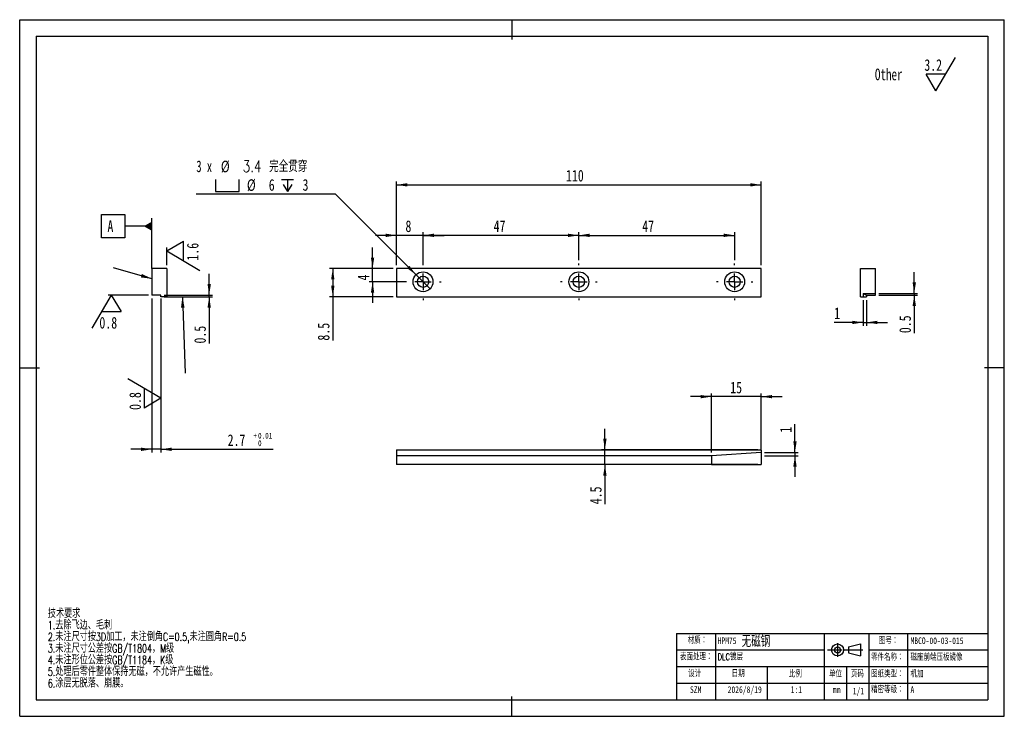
# Model space of a CAD drawing. Header units: millimetres. Extents: x 0 to 297, y 0 to 210.
import ezdxf

# ---------------------------------------------------------------- set-up
doc = ezdxf.new("R2010")
doc.units = ezdxf.units.MM
doc.linetypes.add('CENTERX2', pattern=[20.32, 12.7, -2.54, 2.54, -2.54])
doc.layers.add('中心线层', color=7, linetype='CENTERX2')
doc.layers.add('图框', color=7, linetype='Continuous')
for name, color, linetype, lineweight in [('文字层', 7, 'Continuous', 25), ('标注层', 7, 'Continuous', 25), ('符号标注层', 7, 'Continuous', 25)]:
    doc.layers.add(name, color=color, linetype=linetype, lineweight=lineweight)
doc.styles.add('SLDTEXTSTYLE0', font='TXT', dxfattribs={"width": 0.7, "bigfont": 'bigfont'})
doc.styles.add('SLDTEXTSTYLE1', font='TXT', dxfattribs={"width": 0.7})
doc.styles.add('SLDTEXTSTYLE2', font='TXT', dxfattribs={"width": 0.75, "bigfont": 'bigfont'})
doc.styles.add('SLDTEXTSTYLE3', font='TXT', dxfattribs={"width": 0.75})
doc.styles.add('SLDTEXTSTYLE4', font='TXT', dxfattribs={"width": 0.666667})
doc.dimstyles.new('SLDDIMSTYLE0', dxfattribs={"dimtxt": 3.5, "dimasz": 3.302, "dimexe": 0, "dimexo": 0.0625, "dimgap": 0.875, "dimtad": 1, "dimdec": 3, "dimrnd": 1e-09, "dimzin": 12, "dimdsep": 46, "dimtxsty": 'SLDTEXTSTYLE3', "dimsah": 1, "dimcen": 0.09, "dimadec": 0, "dimazin": 3, "dimtfac": 1, "dimtdec": 3, "dimtofl": 0, "dimtmove": 0, "dimatfit": 3, "dimfxl": 0, "dimfrac": 2, "dimtolj": 1, "dimtzin": 12, "dimarcsym": 0})
doc.dimstyles.new('SLDDIMSTYLE1', dxfattribs={"dimtxt": 3.5, "dimasz": 3.302, "dimexe": 0, "dimexo": 0.0625, "dimgap": 0.875, "dimtad": 1, "dimdec": 3, "dimrnd": 1e-09, "dimzin": 12, "dimdsep": 46, "dimtxsty": 'SLDTEXTSTYLE3', "dimsah": 1, "dimcen": 0.09, "dimadec": 0, "dimazin": 3, "dimtfac": 1, "dimtdec": 3, "dimtmove": 0, "dimatfit": 0, "dimfxl": 0, "dimfrac": 2, "dimtolj": 1, "dimtzin": 12, "dimarcsym": 0})
doc.dimstyles.new('SLDDIMSTYLE2', dxfattribs={"dimtxt": 3.5, "dimasz": 3.302, "dimexe": 0, "dimexo": 0.0625, "dimgap": 0.875, "dimtad": 0, "dimtih": 1, "dimtoh": 1, "dimdec": 1, "dimrnd": 1e-09, "dimzin": 12, "dimdsep": 46, "dimtxsty": 'SLDTEXTSTYLE3', "dimblk1": 'NONE', "dimsah": 1, "dimcen": 0, "dimadec": 0, "dimazin": 3, "dimtfac": 1, "dimtdec": 3, "dimtmove": 0, "dimatfit": 3, "dimldrblk": 'NONE', "dimfxl": 0, "dimfrac": 2, "dimtolj": 1, "dimtzin": 12, "dimarcsym": 0})
doc.dimstyles.new('SLDDIMSTYLE3', dxfattribs={"dimtxt": 3.5, "dimasz": 3.302, "dimexe": 0, "dimexo": 0.0625, "dimgap": 0.875, "dimtad": 1, "dimdec": 3, "dimrnd": 1e-09, "dimdsep": 46, "dimtxsty": 'SLDTEXTSTYLE3', "dimsah": 1, "dimcen": 0.09, "dimadec": 0, "dimazin": 2, "dimtfac": 1, "dimtdec": 3, "dimtmove": 0, "dimatfit": 0, "dimfxl": 0, "dimfrac": 2, "dimtolj": 1, "dimtzin": 12, "dimarcsym": 0})
doc.dimstyles.new('SLDDIMSTYLE4', dxfattribs={"dimtxt": 3.5, "dimasz": 3.302, "dimexe": 0, "dimexo": 0.0625, "dimgap": 0.875, "dimtad": 1, "dimrnd": 1e-09, "dimzin": 12, "dimdsep": 46, "dimtxsty": 'SLDTEXTSTYLE3', "dimsah": 1, "dimcen": 0.09, "dimadec": 0, "dimazin": 3, "dimtol": 1, "dimtp": 0.01, "dimtfac": 1, "dimtmove": 0, "dimatfit": 0, "dimfxl": 0, "dimfrac": 2, "dimtolj": 1, "dimarcsym": 0})
doc.dimstyles.new('SLDDIMSTYLE6', dxfattribs={"dimtxt": 0.18, "dimasz": 3.302, "dimexe": 0, "dimexo": 0.0625, "dimgap": 0, "dimtad": 0, "dimtih": 1, "dimtoh": 1, "dimdec": 0, "dimrnd": 1e-09, "dimzin": 0, "dimdsep": 46, "dimtxsty": 'Standard', "dimsah": 1, "dimcen": 0.09, "dimadec": 0, "dimazin": 0, "dimtfac": 3.302, "dimtdec": 0, "dimtofl": 0, "dimtmove": 0, "dimatfit": 3, "dimfxl": 0, "dimfrac": 2, "dimtolj": 1, "dimtzin": 0, "dimarcsym": 0})

# ---------------------------------------------------------------- blocks, each defined once
blk = doc.blocks.new('块1')
at = {"layer": '图框'}
for p, q in [((234.58, 92.12), (234.58, 85.23)), ((240.05, 90.27), (246.05, 91.77)), ((240.05, 90.27), (240.05, 87.27)), ((246.05, 91.77), (246.05, 85.77)), ((229.6, 88.84), (236.93, 88.84)), ((238.14, 88.84), (247.34, 88.84)), ((240.05, 87.27), (246.05, 85.77))]:
    blk.add_line(p, q, dxfattribs=at)
for radius in [3, 1.5]:
    blk.add_circle((234.58, 88.77), radius, dxfattribs=at)
blk = doc.blocks.new('SW_SFSYMBOL_0')
at = {"layer": '符号标注层', "color": 0}
for p, q in [((3.52, -5), (9.41, 5)), ((3.52, -5), (0.57, 0)), ((6.46, 0), (0.57, 0))]:
    blk.add_line(p, q, dxfattribs=at)
at = {"layer": '符号标注层', "color": 0, "insert": (0, 4.51), "char_height": 3.5, "attachment_point": 1, "style": 'SLDTEXTSTYLE3'}
blk.add_mtext('3.2', dxfattribs=at)
blk = doc.blocks.new('_D')
at = {"layer": '标注层'}
for p, q in [((113.66, 135.99), (113.66, 161.21)), ((223.66, 135.99), (223.66, 161.21)), ((113.66, 160.21), (223.66, 160.21))]:
    blk.add_line(p, q, dxfattribs=at)
for points in [[(113.66, 160.21), (116.96, 159.71), (116.96, 160.72)], [(223.66, 160.21), (220.36, 160.72), (220.36, 159.71)]]:
    blk.add_solid(points, dxfattribs=at)
at = {"layer": '标注层', "insert": (164.78, 164.73), "char_height": 3.5, "attachment_point": 1, "style": 'SLDTEXTSTYLE3'}
blk.add_mtext('110', dxfattribs=at)
blk = doc.blocks.new('_D_1')
at = {"layer": '标注层'}
for p, q in [((112.66, 134.99), (93.44, 134.99)), ((94.44, 134.99), (94.44, 126.49)), ((112.66, 126.49), (93.44, 126.49)), ((94.44, 126.49), (94.44, 113.26))]:
    blk.add_line(p, q, dxfattribs=at)
for points in [[(94.44, 134.99), (93.93, 131.69), (94.94, 131.69)], [(94.44, 126.49), (94.94, 129.79), (93.93, 129.79)]]:
    blk.add_solid(points, dxfattribs=at)
at = {"layer": '标注层', "insert": (89.92, 113.26), "char_height": 3.5, "attachment_point": 1, "rotation": 90, "style": 'SLDTEXTSTYLE3'}
blk.add_mtext('8.5', dxfattribs=at)
blk = doc.blocks.new('_D_2')
at = {"layer": '标注层'}
for p, q in [((113.66, 135.99), (113.66, 145.99)), ((121.66, 136.19), (121.66, 145.99)), ((113.66, 144.99), (107.31, 144.99)), ((121.66, 144.99), (113.66, 144.99)), ((121.66, 144.99), (128.01, 144.99))]:
    blk.add_line(p, q, dxfattribs=at)
for points in [[(113.66, 144.99), (110.36, 145.5), (110.36, 144.48)], [(121.66, 144.99), (124.96, 144.48), (124.96, 145.5)]]:
    blk.add_solid(points, dxfattribs=at)
at = {"layer": '标注层', "insert": (116.36, 149.5), "char_height": 3.5, "attachment_point": 1, "style": 'SLDTEXTSTYLE3'}
blk.add_mtext('8', dxfattribs=at)
blk = doc.blocks.new('_D_3')
at = {"layer": '标注层'}
for p, q in [((106.44, 134.99), (106.44, 141.34)), ((112.66, 134.99), (105.44, 134.99)), ((106.44, 130.99), (106.44, 134.99)), ((116.46, 130.99), (105.44, 130.99)), ((106.44, 130.99), (106.44, 124.64))]:
    blk.add_line(p, q, dxfattribs=at)
for points in [[(106.44, 134.99), (106.94, 138.29), (105.93, 138.29)], [(106.44, 130.99), (105.93, 127.69), (106.94, 127.69)]]:
    blk.add_solid(points, dxfattribs=at)
at = {"layer": '标注层', "insert": (101.92, 131.38), "char_height": 3.5, "attachment_point": 1, "rotation": 90, "style": 'SLDTEXTSTYLE3'}
blk.add_mtext('4', dxfattribs=at)
blk = doc.blocks.new('_D_4')
at = {"layer": '标注层'}
for p, q in [((121.66, 137.49), (121.66, 145.99)), ((168.66, 137.49), (168.66, 145.99)), ((168.66, 144.99), (121.66, 144.99))]:
    blk.add_line(p, q, dxfattribs=at)
for points in [[(121.66, 144.99), (124.96, 144.48), (124.96, 145.5)], [(168.66, 144.99), (165.36, 145.5), (165.36, 144.48)]]:
    blk.add_solid(points, dxfattribs=at)
at = {"layer": '标注层', "insert": (142.95, 149.5), "char_height": 3.5, "attachment_point": 1, "style": 'SLDTEXTSTYLE3'}
blk.add_mtext('47', dxfattribs=at)
blk = doc.blocks.new('_D_5')
at = {"layer": '标注层'}
for p, q in [((168.66, 137.49), (168.66, 145.99)), ((215.66, 137.49), (215.66, 145.99)), ((168.66, 144.99), (215.66, 144.99))]:
    blk.add_line(p, q, dxfattribs=at)
for points in [[(168.66, 144.99), (171.96, 144.48), (171.96, 145.5)], [(215.66, 144.99), (212.36, 145.5), (212.36, 144.48)]]:
    blk.add_solid(points, dxfattribs=at)
at = {"layer": '标注层', "insert": (187.78, 149.5), "char_height": 3.5, "attachment_point": 1, "style": 'SLDTEXTSTYLE3'}
blk.add_mtext('47', dxfattribs=at)
blk = doc.blocks.new('SW_SYMBOL_HOLE_SPOT')
at = {"layer": '标注层', "color": 0}
for p, q in [((0, 875), (0, 75)), ((1600, 75), (1600, 875)), ((0, 75), (1600, 75))]:
    blk.add_line(p, q, dxfattribs=at)
blk = doc.blocks.new('SW_SYMBOL_HOLE_DEPTH')
at = {"layer": '标注层', "color": 0}
for p, q in [((0, 875), (800, 875)), ((400, 875), (400, 75)), ((100, 555), (400, 75)), ((700, 555), (400, 75))]:
    blk.add_line(p, q, dxfattribs=at)
blk = doc.blocks.new('_D_6')
at = {"layer": '标注层'}
for p, q in [((95.27, 157.38), (53.27, 157.38)), ((119.54, 133.11), (95.27, 157.38)), ((123.78, 128.87), (119.54, 133.11))]:
    blk.add_line(p, q, dxfattribs=at)
blk.add_solid([(119.54, 133.11), (117.56, 135.81), (116.84, 135.09)], dxfattribs=at)
at = {"layer": '标注层', "xscale": 0.004470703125, "yscale": 0.004470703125, "zscale": 0.004470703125}
for name, p in [('SW_SYMBOL_HOLE_SPOT', (59.09, 157.87)), ('SW_SYMBOL_HOLE_DEPTH', (78.98, 157.87))]:
    blk.add_blockref(name, p, dxfattribs=at)
at = {"layer": '标注层', "char_height": 3.5, "attachment_point": 1}
for s, insert, style in [('3 x', (53.27, 167.56), 'SLDTEXTSTYLE4'), ('%%c', (60.68, 167.5), 'SLDTEXTSTYLE3'), ('3.4 完全贯穿', (67.27, 167.56), 'SLDTEXTSTYLE2'), ('%%c', (68.53, 161.89), 'SLDTEXTSTYLE3'), ('6', (75.12, 161.95), 'SLDTEXTSTYLE3'), ('3', (85.3, 161.95), 'SLDTEXTSTYLE3')]:
    blk.add_mtext(s, dxfattribs=dict(at, insert=insert, style=style))
blk = doc.blocks.new('_None')
blk = doc.blocks.new('SW_CENTERMARKSYMBOL_0')
at = {"layer": '中心线层', "color": 0}
for p, q in [((0, 5), (0, 5.5)), ((-5, 0), (-5.5, 0)), ((0, 0), (-2.5, 0)), ((0, 0), (0, 2.5)), ((0, 0), (0, -2.5)), ((0, 0), (2.5, 0)), ((5, 0), (5.5, 0)), ((0, -5), (0, -5.5))]:
    blk.add_line(p, q, dxfattribs=at)
blk = doc.blocks.new('SW_CENTERMARKSYMBOL_1')
at = {"layer": '中心线层', "color": 0}
for p, q in [((0, 5), (0, 5.5)), ((-5, 0), (-5.5, 0)), ((0, 0), (-2.5, 0)), ((0, 0), (0, 2.5)), ((0, 0), (0, -2.5)), ((0, 0), (2.5, 0)), ((5, 0), (5.5, 0)), ((0, -5), (0, -5.5))]:
    blk.add_line(p, q, dxfattribs=at)
blk = doc.blocks.new('SW_CENTERMARKSYMBOL_2')
at = {"layer": '中心线层', "color": 0}
for p, q in [((0, 5), (0, 5.5)), ((-5, 0), (-5.5, 0)), ((0, 0), (-2.5, 0)), ((0, 0), (0, 2.5)), ((0, 0), (0, -2.5)), ((0, 0), (2.5, 0)), ((5, 0), (5.5, 0)), ((0, -5), (0, -5.5))]:
    blk.add_line(p, q, dxfattribs=at)
blk = doc.blocks.new('_D_7')
at = {"layer": '标注层'}
for p, q in [((176.51, 80.36), (176.51, 86.71)), ((222.66, 80.36), (175.51, 80.36)), ((176.51, 75.86), (176.51, 80.36)), ((222.66, 75.86), (175.51, 75.86)), ((176.51, 75.86), (176.51, 63.91))]:
    blk.add_line(p, q, dxfattribs=at)
for points in [[(176.51, 80.36), (177.02, 83.67), (176.01, 83.67)], [(176.51, 75.86), (176.01, 72.56), (177.02, 72.56)]]:
    blk.add_solid(points, dxfattribs=at)
at = {"layer": '标注层', "insert": (172, 63.91), "char_height": 3.5, "attachment_point": 1, "rotation": 90, "style": 'SLDTEXTSTYLE3'}
blk.add_mtext('4.5', dxfattribs=at)
blk = doc.blocks.new('_D_8')
at = {"layer": '标注层'}
for p, q in [((233.85, 79.56), (233.85, 88.07)), ((224.66, 79.56), (234.85, 79.56)), ((224.66, 78.56), (234.85, 78.56)), ((233.85, 79.56), (233.85, 78.56)), ((233.85, 78.56), (233.85, 72.21))]:
    blk.add_line(p, q, dxfattribs=at)
for points in [[(233.85, 79.56), (234.36, 82.87), (233.34, 82.87)], [(233.85, 78.56), (233.34, 75.26), (234.36, 75.26)]]:
    blk.add_solid(points, dxfattribs=at)
at = {"layer": '标注层', "insert": (229.34, 85.48), "char_height": 3.5, "attachment_point": 1, "rotation": 90, "style": 'SLDTEXTSTYLE3'}
blk.add_mtext('1', dxfattribs=at)
blk = doc.blocks.new('_D_9')
at = {"layer": '标注层'}
for p, q in [((208.66, 96.36), (202.31, 96.36)), ((208.66, 79.56), (208.66, 97.36)), ((223.66, 96.36), (208.66, 96.36)), ((223.66, 80.56), (223.66, 97.36)), ((223.66, 96.36), (230.01, 96.36))]:
    blk.add_line(p, q, dxfattribs=at)
for points in [[(208.66, 96.36), (205.36, 96.87), (205.36, 95.86)], [(223.66, 96.36), (226.96, 95.86), (226.96, 96.87)]]:
    blk.add_solid(points, dxfattribs=at)
at = {"layer": '标注层', "insert": (214.31, 100.87), "char_height": 3.5, "attachment_point": 1, "style": 'SLDTEXTSTYLE3'}
blk.add_mtext('15', dxfattribs=at)
blk = doc.blocks.new('_D_10')
at = {"layer": '标注层'}
for p, q in [((57.16, 126.99), (57.16, 133.34)), ((43.58, 126.99), (58.16, 126.99)), ((43.58, 126.49), (58.16, 126.49)), ((57.16, 126.49), (57.16, 126.99)), ((57.16, 126.49), (57.16, 112.38))]:
    blk.add_line(p, q, dxfattribs=at)
for points in [[(57.16, 126.99), (57.66, 130.29), (56.65, 130.29)], [(57.16, 126.49), (56.65, 123.19), (57.66, 123.19)]]:
    blk.add_solid(points, dxfattribs=at)
at = {"layer": '标注层', "insert": (52.64, 112.38), "char_height": 3.5, "attachment_point": 1, "rotation": 90, "style": 'SLDTEXTSTYLE3'}
blk.add_mtext('0.5', dxfattribs=at)
blk = doc.blocks.new('_D_11')
at = {"layer": '标注层'}
for p, q in [((39.88, 125.99), (39.88, 79.49)), ((42.58, 125.99), (42.58, 79.49)), ((39.88, 80.49), (33.53, 80.49)), ((42.58, 80.49), (39.88, 80.49)), ((42.58, 80.49), (76.42, 80.49))]:
    blk.add_line(p, q, dxfattribs=at)
for points in [[(39.88, 80.49), (36.58, 81), (36.58, 79.98)], [(42.58, 80.49), (45.88, 79.98), (45.88, 81)]]:
    blk.add_solid(points, dxfattribs=at)
at = {"layer": '标注层', "attachment_point": 1, "style": 'SLDTEXTSTYLE3'}
for s, insert, char_height in [('2.7', (62.72, 85), 3.5), ('+', (70.48, 85.47), 1.75), ('0.01', (71.89, 85.47), 1.75), ('0', (71.89, 83.21), 1.75)]:
    blk.add_mtext(s, dxfattribs=dict(at, insert=insert, char_height=char_height))
blk = doc.blocks.new('SW_SFSYMBOL_1')
at = {"layer": '符号标注层', "color": 0}
for p, q in [((-10.55, 2.95), (-5.55, 5.9)), ((-10.55, -1.37), (-10.55, 3.95)), ((-5.55, 0), (-5.55, 5.9)), ((-10.55, 2.95), (-0.56, -2.95))]:
    blk.add_line(p, q, dxfattribs=at)
at = {"layer": '符号标注层', "color": 0, "insert": (-4.51, 0), "char_height": 3.5, "attachment_point": 1, "rotation": 90, "style": 'SLDTEXTSTYLE3'}
blk.add_mtext('1.6', dxfattribs=at)
blk = doc.blocks.new('SW_SFSYMBOL_2')
at = {"layer": '符号标注层', "color": 0}
for p, q in [((3.6, 11.11), (-2.3, 1.11)), ((14.84, 11.11), (2.6, 11.11)), ((3.6, 11.11), (6.55, 6.11)), ((0.65, 6.11), (6.55, 6.11))]:
    blk.add_line(p, q, dxfattribs=at)
at = {"layer": '符号标注层', "color": 0, "insert": (0, 4.51), "char_height": 3.5, "attachment_point": 1, "style": 'SLDTEXTSTYLE3'}
blk.add_mtext('0.8', dxfattribs=at)
blk = doc.blocks.new('SW_SFSYMBOL_3')
at = {"layer": '符号标注层', "color": 0}
for p, q in [((5, 3.52), (-5, 9.41)), ((0, 6.46), (0, 0.57)), ((5, 3.52), (0, 0.57))]:
    blk.add_line(p, q, dxfattribs=at)
at = {"layer": '符号标注层', "color": 0, "insert": (-4.51, 0), "char_height": 3.5, "attachment_point": 1, "rotation": 90, "style": 'SLDTEXTSTYLE3'}
blk.add_mtext('0.8', dxfattribs=at)
blk = doc.blocks.new('SW_DATUMTAG_0')
at = {"layer": '符号标注层', "color": 0}
for p, q in [((-1.77, -0.72), (-1.77, 6.28)), ((-1.77, 6.28), (5.23, 6.28)), ((5.23, 6.28), (5.23, -0.72)), ((13.42, -9.97), (13.42, 5.18)), ((13.42, 2.78), (5.23, 2.78)), ((5.23, -0.72), (-1.77, -0.72))]:
    blk.add_line(p, q, dxfattribs=at)
blk.add_solid([(13.42, 1.38), (13.42, 4.18), (10.97, 2.78)], dxfattribs=at)
at = {"layer": '符号标注层', "color": 0, "insert": (0, 4.51), "char_height": 3.5, "attachment_point": 1, "style": 'SLDTEXTSTYLE3'}
blk.add_mtext('A', dxfattribs=at)
blk = doc.blocks.new('_D_12')
at = {"layer": '标注层'}
for p, q in [((269.83, 127.49), (269.83, 133.84)), ((259.14, 127.49), (270.83, 127.49)), ((259.14, 126.99), (270.83, 126.99)), ((269.83, 127.49), (269.83, 126.99)), ((269.83, 126.99), (269.83, 115.5))]:
    blk.add_line(p, q, dxfattribs=at)
for points in [[(269.83, 127.49), (270.34, 130.79), (269.33, 130.79)], [(269.83, 126.99), (269.33, 123.69), (270.34, 123.69)]]:
    blk.add_solid(points, dxfattribs=at)
at = {"layer": '标注层', "insert": (265.32, 115.5), "char_height": 3.5, "attachment_point": 1, "rotation": 90, "style": 'SLDTEXTSTYLE3'}
blk.add_mtext('0.5', dxfattribs=at)
blk = doc.blocks.new('_D_13')
at = {"layer": '标注层'}
for p, q in [((254.44, 125.49), (254.44, 117.74)), ((255.44, 125.49), (255.44, 117.74)), ((254.44, 118.74), (245.68, 118.74)), ((254.44, 118.74), (255.44, 118.74)), ((255.44, 118.74), (261.79, 118.74))]:
    blk.add_line(p, q, dxfattribs=at)
for points in [[(254.44, 118.74), (251.14, 119.24), (251.14, 118.23)], [(255.44, 118.74), (258.74, 118.23), (258.74, 119.24)]]:
    blk.add_solid(points, dxfattribs=at)
at = {"layer": '标注层', "insert": (245.68, 123.25), "char_height": 3.5, "attachment_point": 1, "style": 'SLDTEXTSTYLE3'}
blk.add_mtext('1', dxfattribs=at)

msp = doc.modelspace()

# ---------------------------------------------------------------- linework, layer by layer
at = {"color": 7, "linetype": 'Continuous', "lineweight": 25}
for p, q in [((44.3786, 134.9929), (39.8786, 134.9929)), ((39.8786, 134.9929), (39.8786, 126.9929)), ((44.3786, 134.9929), (44.3786, 126.4929)), ((113.6571, 134.9929), (113.6571, 126.4929)), ((223.6571, 134.9929), (113.6571, 134.9929)), ((223.6571, 126.4929), (223.6571, 134.9929)), ((253.6382, 126.4929), (253.6382, 134.9929)), ((253.6382, 134.9929), (258.1382, 134.9929)), ((258.1382, 127.4929), (258.1382, 134.9929)), ((42.5786, 126.9929), (39.8786, 126.9929)), ((42.5786, 126.4929), (42.5786, 126.9929)), ((44.3786, 126.4929), (42.5786, 126.4929)), ((113.6571, 126.4929), (223.6571, 126.4929)), ((253.6382, 126.4929), (254.4382, 126.4929)), ((254.4382, 127.4929), (258.1382, 127.4929)), ((254.4382, 127.4929), (254.4382, 126.4929)), ((254.4382, 127.4929), (255.4382, 126.9929)), ((254.4382, 126.4929), (255.4382, 126.4929)), ((255.4382, 126.9929), (258.1382, 126.9929)), ((255.4382, 126.9929), (255.4382, 126.4929)), ((258.1382, 126.9929), (258.1382, 127.4929)), ((113.6571, 80.3631), (223.6571, 80.3631)), ((113.6571, 80.3631), (113.6571, 78.5631)), ((223.6571, 80.3631), (223.6571, 79.5631)), ((208.6571, 78.5631), (113.6571, 78.5631)), ((113.6571, 78.5631), (113.6571, 75.8631)), ((223.6571, 79.5631), (208.6571, 78.5631)), ((208.6571, 78.5631), (208.6571, 75.8631)), ((223.6571, 79.5631), (223.6571, 75.8631)), ((208.6571, 75.8631), (113.6571, 75.8631)), ((208.6571, 75.8631), (223.6571, 75.8631))]:
    msp.add_line(p, q, dxfattribs=at)
for centre, radius in [((121.6571, 130.9929), 3), ((168.6571, 130.9929), 3), ((215.6571, 130.9929), 3), ((121.6571, 130.9929), 1.7), ((168.6571, 130.9929), 1.7), ((215.6571, 130.9929), 1.7)]:
    msp.add_circle(centre, radius, dxfattribs=at)
at = {"layer": '图框'}
for p, q in [((-0.0066, -0.0006), (-0.0066, 209.9994)), ((-0.0066, 209.9994), (296.9934, 209.9994)), ((148.4934, 209.9994), (148.4934, 203.9994)), ((296.9934, -0.0006), (296.9934, 209.9994)), ((4.9934, 204.9994), (291.9934, 204.9994)), ((4.9934, 204.9994), (4.9934, 4.9994)), ((291.9934, 204.9994), (291.9934, 4.9994)), ((-0.0066, 104.9994), (5.9934, 104.9994)), ((296.9934, 104.9994), (290.9934, 104.9994)), ((4.9934, 29.9994), (4.9934, 4.9994)), ((198.1011, 24.9994), (291.9934, 24.9994)), ((198.1011, 24.9994), (198.1011, 4.9994)), ((209.8577, 24.9994), (209.8577, 4.9994)), ((242.6761, 24.9994), (242.6761, 4.9994)), ((256.1404, 24.9994), (256.1404, 4.9994)), ((267.8353, 24.9994), (267.8353, 4.9994)), ((198.1011, 19.9994), (242.6761, 19.9994)), ((256.1404, 19.9994), (291.9934, 19.9994)), ((198.1011, 14.9994), (291.9934, 14.9994)), ((225.4755, 14.9994), (225.4755, 4.9994)), ((249.4081, 14.9994), (249.4081, 4.9994)), ((198.1011, 9.9994), (291.9934, 9.9994)), ((148.4934, -0.0006), (148.4934, 5.9994)), ((4.9934, 4.9994), (291.9934, 4.9994)), ((158.373, 4.9994), (291.9934, 4.9994)), ((-0.0066, -0.0006), (296.9934, -0.0006))]:
    msp.add_line(p, q, dxfattribs=at)

# ---------------------------------------------------------------- block references
at = {"color": 7, "linetype": 'Continuous', "xscale": 0.6, "yscale": 0.6, "zscale": 0.6}
msp.add_blockref('块1', (105.9412, -33.2605), dxfattribs=at)
at = {"layer": '中心线层'}
for name, p in [('SW_CENTERMARKSYMBOL_2', (121.6571, 130.9929)), ('SW_CENTERMARKSYMBOL_0', (168.6571, 130.9929)), ('SW_CENTERMARKSYMBOL_1', (215.6571, 130.9929))]:
    msp.add_blockref(name, p, dxfattribs=at)
at = {"layer": '符号标注层'}
for name, p in [('SW_SFSYMBOL_0', (272.8661, 193.5771)), ('SW_DATUMTAG_0', (26.46, 144.9647)), ('SW_SFSYMBOL_1', (54.9331, 137.3671)), ('SW_SFSYMBOL_2', (24.0349, 115.8829)), ('SW_SFSYMBOL_3', (37.5788, 92.3535))]:
    msp.add_blockref(name, p, dxfattribs=at)

# ---------------------------------------------------------------- texts
at = {"layer": '图框'}
for s, insert, char_height, attachment_point, style in [('技术要求', (8.4896, 32.2084), 2.5, 1, 'SLDTEXTSTYLE0'), ('1.去除飞边、毛刺', (8.4896, 28.7084), 2.5, 1, 'SLDTEXTSTYLE0'), ('2.未注尺寸按3D加工，未注倒角C=0.5,未注圆角R=0.5', (8.4896, 25.2084), 2.5, 1, 'SLDTEXTSTYLE0'), ('材质：', (201.5001, 23.9043), 2, 1, 'SLDTEXTSTYLE0'), ('HPM75', (210.4984, 23.7844), 2, 1, 'SLDTEXTSTYLE1'), ('图号：', (259.1354, 23.7844), 2, 1, 'SLDTEXTSTYLE0'), ('MBCO-00-03-015', (268.6928, 23.7844), 2, 1, 'SLDTEXTSTYLE1'), ('3.未注尺寸公差按GB/T1804，M级', (8.4896, 21.7084), 2.5, 1, 'SLDTEXTSTYLE0'), ('4.未注形位公差按GB/T1184，K级', (8.4896, 18.2084), 2.5, 1, 'SLDTEXTSTYLE0'), ('表面处理：', (199.1695, 18.918), 2, 1, 'SLDTEXTSTYLE0'), ('DLC镀层', (210.4984, 18.918), 2, 1, 'SLDTEXTSTYLE0'), ('零件名称：', (256.8049, 18.798), 2, 1, 'SLDTEXTSTYLE0'), ('磁座前端压板镜像', (268.6928, 18.798), 2, 1, 'SLDTEXTSTYLE0'), ('5.处理后零件整体保持无磁，不允许产生磁性。', (8.4896, 14.7084), 2.5, 1, 'SLDTEXTSTYLE0'), ('设计', (201.6224, 13.8623), 2, 1, 'SLDTEXTSTYLE0'), ('日期', (214.7519, 13.8623), 2, 1, 'SLDTEXTSTYLE0'), ('比例', (231.9978, 13.7423), 2, 1, 'SLDTEXTSTYLE0'), ('单位', (244.1047, 13.7423), 2, 1, 'SLDTEXTSTYLE0'), ('页码', (250.7053, 13.7423), 2, 1, 'SLDTEXTSTYLE0'), ('图纸类型：', (256.8049, 13.7423), 2, 1, 'SLDTEXTSTYLE0'), ('机加', (268.6928, 13.7423), 2, 1, 'SLDTEXTSTYLE0'), ('6.涂层无脱落、崩膜。', (8.4896, 11.2084), 2.5, 1, 'SLDTEXTSTYLE0'), ('SZM', (203.8946, 9.0472), 2, 2, 'SLDTEXTSTYLE1'), ('2026/8/19', (218.6855, 9.0472), 2, 2, 'SLDTEXTSTYLE1'), ('1:1', (234.27, 9.0472), 2, 2, 'SLDTEXTSTYLE1'), ('精密等级：', (256.8049, 9.0472), 2, 1, 'SLDTEXTSTYLE0'), ('A', (268.6928, 9.0472), 2, 1, 'SLDTEXTSTYLE1'), ('mm', (245.2714, 9.0472), 2, 1, 'SLDTEXTSTYLE1'), ('1/1', (251.29, 8.6018), 2, 1, 'SLDTEXTSTYLE1')]:
    msp.add_mtext(s, dxfattribs=dict(at, insert=insert, char_height=char_height, attachment_point=attachment_point, style=style))
at = {"layer": '文字层', "char_height": 3.5, "attachment_point": 1}
for s, insert, style in [('Other', (257.9662, 195.2496), 'SLDTEXTSTYLE1'), ('无磁钢', (217.7494, 24.3849), 'SLDTEXTSTYLE2')]:
    msp.add_mtext(s, dxfattribs=dict(at, insert=insert, style=style))

# ---------------------------------------------------------------- dimensions: what is measured, and where the dimension line sits
at = {"layer": '标注层'}
dim = msp.add_diameter_dim_2p(p1=(123.7785, 128.8715), p2=(119.5358, 133.1142), text='3 x <> 完全贯穿\\P{\\fGDT;v}%%c 6 {\\fGDT;x} 3\\P', dimstyle='SLDDIMSTYLE2', dxfattribs=at)
dim.commit()
dim.dimension.update_dxf_attribs({"geometry": '_D_6', "text_midpoint": (73.4745, 162.9929), "dimtype": 163})
for base, p1, p2, dimstyle, picture, middle in [((223.6571, 162.9929), (113.6571, 134.9929), (223.6571, 134.9929), 'SLDDIMSTYLE0', '_D', (168.6571, 162.9929)), ((113.6571, 147.771), (121.6571, 130.9929), (113.6571, 134.9929), 'SLDDIMSTYLE1', '_D_2', (117.6571, 147.771)), ((121.6571, 144.9929), (168.6571, 136.4929), (121.6571, 136.4929), 'SLDDIMSTYLE0', '_D_4', (145.533, 144.9929)), ((215.6571, 144.9929), (168.6571, 136.4929), (215.6571, 136.4929), 'SLDDIMSTYLE0', '_D_5', (190.3691, 144.9929)), ((39.8786, 80.4929), (42.5786, 126.9929), (39.8786, 126.9929), 'SLDDIMSTYLE4', '_D_11', (69.5702, 80.4929)), ((255.4382, 118.7367), (254.4382, 126.4929), (255.4382, 126.4929), 'SLDDIMSTYLE1', '_D_13', (246.9728, 118.7367)), ((208.6571, 96.3631), (223.6571, 79.5631), (208.6571, 78.5631), 'SLDDIMSTYLE1', '_D_9', (216.8984, 96.3631))]:
    dim = msp.add_linear_dim(base=base, p1=p1, p2=p2, dimstyle=dimstyle, dxfattribs=at)
    dim.commit()
    dim.dimension.update_dxf_attribs({"geometry": picture, "text_midpoint": middle, "dimtype": 160})
for base, p1, p2, dimstyle, picture, middle in [((103.6571, 134.9929), (121.6571, 130.9929), (113.6571, 134.9929), 'SLDDIMSTYLE1', '_D_3', (103.6571, 132.673)), ((91.6571, 126.4929), (113.6571, 134.9929), (113.6571, 126.4929), 'SLDDIMSTYLE0', '_D_1', (91.6571, 116.4929)), ((269.8343, 126.9929), (258.1382, 127.4929), (258.1382, 126.9929), 'SLDDIMSTYLE3', '_D_12', (269.8343, 118.7367)), ((54.3786, 126.9929), (42.5786, 126.4929), (42.5786, 126.9929), 'SLDDIMSTYLE3', '_D_10', (54.3786, 115.6172)), ((173.7352, 80.3631), (223.6571, 75.8631), (223.6571, 80.3631), 'SLDDIMSTYLE1', '_D_7', (173.7352, 67.1418)), ((231.072, 78.5631), (223.6571, 79.5631), (223.6571, 78.5631), 'SLDDIMSTYLE1', '_D_8', (231.072, 86.7758))]:
    dim = msp.add_linear_dim(base=base, p1=p1, p2=p2, angle=90, dimstyle=dimstyle, dxfattribs=at)
    dim.commit()
    dim.dimension.update_dxf_attribs({"geometry": picture, "text_midpoint": middle, "dimtype": 160})

# ---------------------------------------------------------------- leaders
at = {"layer": '符号标注层'}
for points in [[(39.8786, 131.9174), (28.3396, 135.1846)], [(49.063, 126.4929), (49.9243, 103.4405)]]:
    msp.add_leader(points, dimstyle='SLDDIMSTYLE6', dxfattribs=at)

doc.saveas('drawing.dxf')
